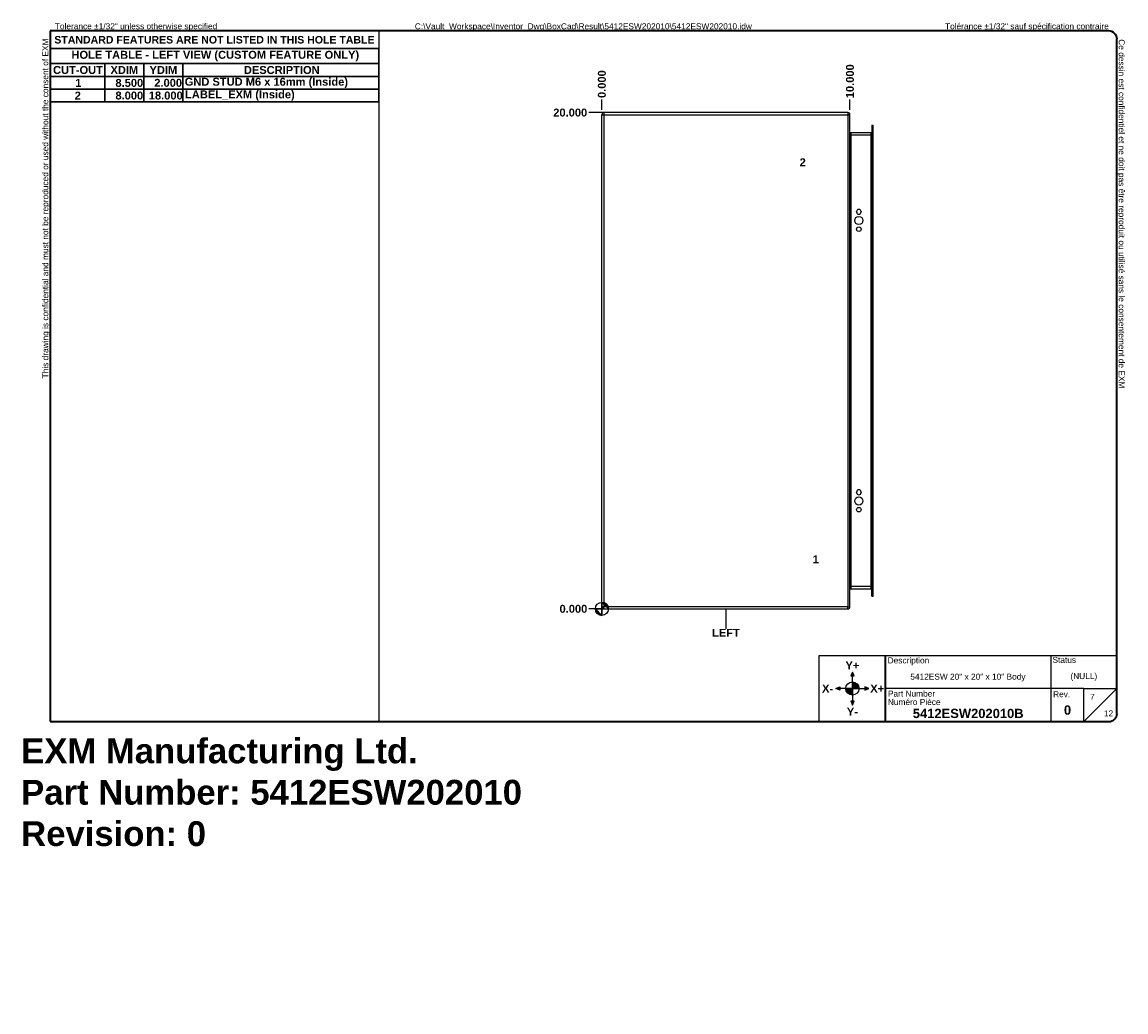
# Model space of a CAD drawing. Header units: inches. Extents: x 0 to 44.5, y -11 to 28.9.
import ezdxf

# ---------------------------------------------------------------- set-up
doc = ezdxf.new("R2010")
doc.units = ezdxf.units.IN
doc.header["$LTSCALE"] = 2.666667
doc.header["$MEASUREMENT"] = 0
doc.layers.get('0').update_dxf_attribs({"lineweight": 25})
for name, color, linetype, lineweight in [('Dimensions(ANSI)', 7, 'Continuous', 25), ('Sketch Geometry(ANSI)', 7, 'Continuous', 25), ('Symbols(ANSI)', 7, 'Continuous', 25), ('Visible Edges(ANSI)', 7, 'Continuous', 25), ('Visible Tangent Edges(ANSI)', 7, 'Continuous', 25)]:
    doc.layers.add(name, color=color, linetype=linetype, lineweight=lineweight)
doc.layers.add('Hatch', color=179, linetype='Continuous', lineweight=9, true_color=0x1e1e47)
doc.styles.add('Current-ANSI', font='arial.ttf')
doc.styles.add('Dimension-ANSI', font='arialbd.ttf')
doc.styles.get("Standard").update_dxf_attribs({"font": 'arialbd.ttf'})
doc.styles.add('Text Style44', font='arialbd.ttf')
doc.dimstyles.new('INCH-ANSI', dxfattribs={"dimscale": 2.666667, "dimtxt": 0.12, "dimasz": 0.098425, "dimexe": 0.04, "dimexo": 0.04, "dimgap": 0.031496, "dimtad": 0, "dimtih": 1, "dimtoh": 1, "dimdec": 3, "dimrnd": 1e-08, "dimzin": 0, "dimdsep": 46, "dimtxsty": 'Dimension-ANSI', "dimcen": 0.09, "dimdle": 0.312, "dimclrd": 179, "dimclre": 179, "dimclrt": 7, "dimadec": 1, "dimazin": 0, "dimtfac": 1, "dimtdec": 3, "dimtofl": 0, "dimtmove": 0, "dimatfit": 3, "dimfxl": 1, "dimtolj": 1, "dimtzin": 4, "dimlwd": 25, "dimlwe": 25, "dimarcsym": 0})
doc.dimstyles.new('INCH-ANSI-VERTICAL', dxfattribs={"dimscale": 2.666667, "dimtxt": 0.12, "dimasz": 0.098425, "dimexe": 0.04, "dimexo": 0.04, "dimgap": 0.031496, "dimtad": 0, "dimtih": 1, "dimtoh": 1, "dimdec": 3, "dimrnd": 1e-08, "dimzin": 0, "dimdsep": 46, "dimtxsty": 'Dimension-ANSI', "dimcen": 0.09, "dimdle": 0.312, "dimclrd": 179, "dimclre": 179, "dimclrt": 7, "dimadec": 1, "dimazin": 0, "dimtfac": 1, "dimtdec": 3, "dimtofl": 0, "dimtmove": 0, "dimatfit": 3, "dimfxl": 1, "dimtolj": 1, "dimtzin": 4, "dimlwd": 25, "dimlwe": 25, "dimarcsym": 0})

# ---------------------------------------------------------------- blocks, each defined once
blk = doc.blocks.new('Borders EXM - B (Inch) - B')
at = {"layer": 'Sketch Geometry(ANSI)', "linetype": 'Continuous', "lineweight": 35}
for p, q in [((16.438, 10.692), (0.437, 10.692)), ((0.437, 10.692), (0.437, 0.255)), ((16.562, 0.38), (16.562, 10.567)), ((0.437, 0.255), (16.438, 0.255))]:
    blk.add_line(p, q, dxfattribs=at)
at = {"layer": 'Sketch Geometry(ANSI)'}
for p, q in [((5.406, 10.692), (5.406, 0.255)), ((0.437, 10.428), (5.406, 10.428))]:
    blk.add_line(p, q, dxfattribs=at)
at = {"layer": 'Sketch Geometry(ANSI)', "linetype": 'Continuous', "lineweight": 35}
for centre, start, end in [((16.438, 10.567), 0, 90), ((16.438, 0.38), 270, 0)]:
    blk.add_arc(centre, 0.125, start, end, dxfattribs=at)
at = {"layer": 'Symbols(ANSI)', "color": 7, "char_height": 0.09, "attachment_point": 7, "style": 'Current-ANSI'}
for s, insert, rotation in [('This drawing is confidential and must not be reproduced or used without the consent of EXM', (0.437, 5.442), 90), ('Ce dessin est confidentiel et ne doit pas être reproduit ou utilisé sans le consentement de EXM', (16.562, 10.567), 270)]:
    blk.add_mtext(s, dxfattribs=dict(at, insert=insert, rotation=rotation))
for s, insert in [('Tolerance ±1/32" unless otherwise specified', (0.509, 10.692)), ('Tolérance ±1/32" sauf spécification contraire', (13.963, 10.692))]:
    blk.add_mtext(s, dxfattribs=dict(at, insert=insert))
at = {"layer": 'Symbols(ANSI)', "color": 7, "insert": (2.921, 10.559), "char_height": 0.114, "width": 4.96908, "attachment_point": 5, "style": 'Dimension-ANSI'}
blk.add_mtext('\\fArial|b1|i0;{\\H0.1140;STANDARD FEATURES ARE NOT LISTED IN THIS HOLE TABLE}', dxfattribs=at)
at = {"layer": 'Symbols(ANSI)', "color": 7, "style": 'Current-ANSI'}
blk.add_attdef('FILENAME_AND_PATH_001', (5.95, 10.718), '', height=0.09, dxfattribs=at)
blk = doc.blocks.new('Title Blocks EXM-2 - ANSI B')
at = {"layer": 'Hatch'}
for points in [[(12.725, 0.94), (12.75, 0.94), (12.75, 1)], [(12.775, 0.94), (12.75, 1), (12.75, 0.94)], [(12.56, 0.75), (12.56, 0.775), (12.5, 0.75)], [(12.56, 0.75), (12.5, 0.75), (12.56, 0.725)], [(12.94, 0.75), (13, 0.75), (12.94, 0.775)], [(12.94, 0.75), (12.94, 0.725), (13, 0.75)], [(12.75, 0.56), (12.725, 0.56), (12.75, 0.5)], [(12.75, 0.56), (12.75, 0.5), (12.775, 0.56)]]:
    blk.add_hatch(color=7, dxfattribs=at).paths.add_polyline_path(points)
h = blk.add_hatch(color=7, dxfattribs=at)
edge = h.paths.add_edge_path()
edge.add_line((12.75, 0.85), (12.75, 0.75))
edge.add_line((12.75, 0.75), (12.85, 0.75))
edge.add_arc((12.75, 0.75), 0.1, 0, 90)
h = blk.add_hatch(color=7, dxfattribs=at)
edge = h.paths.add_edge_path()
edge.add_line((12.75, 0.65), (12.75, 0.75))
edge.add_line((12.75, 0.75), (12.65, 0.75))
edge.add_arc((12.75, 0.75), 0.1, 180, 270)
at = {"layer": 'Sketch Geometry(ANSI)'}
for p, q in [((12.249, 1.25), (16.749, 1.25)), ((12.249, 0.25), (12.249, 1.25)), ((15.749, 1.25), (15.749, 0.75)), ((16.749, 1.25), (16.749, 0.375)), ((12.75, 1), (12.725, 0.94)), ((12.725, 0.94), (12.775, 0.94)), ((12.75, 0.85), (12.75, 1)), ((12.775, 0.94), (12.75, 1)), ((12.75, 0.75), (12.75, 0.85)), ((12.5, 0.75), (12.56, 0.775)), ((12.65, 0.75), (12.5, 0.75)), ((12.56, 0.725), (12.5, 0.75)), ((12.56, 0.775), (12.56, 0.725)), ((12.75, 0.75), (12.65, 0.75)), ((12.75, 0.75), (12.85, 0.75)), ((12.75, 0.75), (12.75, 0.65)), ((12.85, 0.75), (13, 0.75)), ((13, 0.75), (12.94, 0.775)), ((12.94, 0.775), (12.94, 0.725)), ((12.94, 0.725), (13, 0.75)), ((15.749, 0.75), (13.249, 0.75)), ((16.249, 0.75), (15.749, 0.75)), ((15.749, 0.75), (15.749, 0.25)), ((16.249, 0.25), (16.249, 0.75)), ((16.249, 0.75), (16.749, 0.75)), ((16.249, 0.25), (16.749, 0.75)), ((12.775, 0.56), (12.725, 0.56)), ((12.725, 0.56), (12.75, 0.5)), ((12.75, 0.65), (12.75, 0.5)), ((12.75, 0.5), (12.775, 0.56)), ((13.249, 0.25), (12.249, 0.25)), ((16.624, 0.25), (13.249, 0.25))]:
    blk.add_line(p, q, dxfattribs=at)
at = {"layer": 'Sketch Geometry(ANSI)', "linetype": 'Continuous', "lineweight": 35}
blk.add_line((13.249, 0.25), (13.249, 1.25), dxfattribs=at)
at = {"layer": 'Sketch Geometry(ANSI)'}
blk.add_circle((12.75, 0.75), 0.1, dxfattribs=at)
blk.add_arc((16.624, 0.375), 0.125, 270, 0, dxfattribs=at)
at = {"layer": 'Symbols(ANSI)', "color": 7}
for s, insert, char_height, attachment_point, style in [('Description', (13.283, 1.103), 0.09, 7, 'Current-ANSI'), ('Status', (15.774, 1.137), 0.09, 7, 'Current-ANSI'), ('\\fArial|b1|i0;Y+', (12.75, 1.1), 0.12, 5, 'Dimension-ANSI'), ('\\fArial|b1|i0;X-', (12.375, 0.75), 0.12, 5, 'Dimension-ANSI'), ('\\fArial|b1|i0;X+', (13.125, 0.75), 0.12, 5, 'Dimension-ANSI'), ('Part Number', (13.287, 0.627), 0.09, 7, 'Current-ANSI'), ('Numéro Pièce', (13.286, 0.5), 0.09, 7, 'Current-ANSI'), ('\\fArial|b1|i0;Y-', (12.75, 0.4), 0.12, 5, 'Dimension-ANSI')]:
    blk.add_mtext(s, dxfattribs=dict(at, insert=insert, char_height=char_height, attachment_point=attachment_point, style=style))
at = {"layer": 'Symbols(ANSI)', "color": 7, "insert": (15.783, 0.618), "char_height": 0.09, "width": 0.25854, "attachment_point": 7, "style": 'Current-ANSI'}
blk.add_mtext('Rev.', dxfattribs=at)
at = {"layer": 'Symbols(ANSI)', "color": 7}
for tag, p, height, style in [('IDW_DESC_IAM_001', (13.625, 0.885), 0.09, 'Current-ANSI'), ('DESIGN_STATE_001', (16.045, 0.893), 0.09, 'Current-ANSI'), ('Sheet_Number_001', (16.341, 0.58), 0.09, 'Current-ANSI'), ('IDW_NAME_IAM_001', (13.663, 0.304), 0.14, 'Text Style44'), ('IDW_REV_001', (15.947, 0.355), 0.14, 'Text Style44'), ('Number_of_sheets_001', (16.551, 0.33), 0.09, 'Current-ANSI')]:
    blk.add_attdef(tag, p, '', height=height, dxfattribs=dict(at, style=style))
blk = doc.blocks.new('Origin Indicator Symbol4')
at = {"layer": 'Dimensions(ANSI)'}
h = blk.add_hatch(color=7, dxfattribs=at)
edge = h.paths.add_edge_path(flags=0)
edge.add_line((8.777, 2.057), (8.876, 1.959))
edge.add_arc((8.777, 1.959), 0.0984, 0, 90)
h = blk.add_hatch(color=7, dxfattribs=at)
edge = h.paths.add_edge_path(flags=0)
edge.add_line((8.777, 1.86), (8.679, 1.959))
edge.add_arc((8.777, 1.959), 0.0984, 180, 270)
at = {"layer": 'Dimensions(ANSI)', "color": 7, "linetype": 'Continuous'}
for p, q in [((8.777, 2.057), (8.876, 1.959)), ((8.777, 1.86), (8.679, 1.959))]:
    blk.add_line(p, q, dxfattribs=at)
at = {"layer": 'Dimensions(ANSI)', "color": 7, "linetype": 'Continuous', "flags": 128}
for points in [[(8.777, 1.959), (8.876, 1.959), (8.777, 2.057), (8.777, 1.959)], [(8.777, 1.959), (8.777, 2.057), (8.777, 1.86), (8.777, 1.959)], [(8.777, 1.959), (8.777, 1.86), (8.679, 1.959), (8.777, 1.959)], [(8.777, 1.959), (8.679, 1.959), (8.777, 1.959), (8.777, 1.959)]]:
    blk.add_lwpolyline(points, dxfattribs=at)
at = {"layer": 'Dimensions(ANSI)', "color": 7, "linetype": 'Continuous'}
blk.add_circle((8.777, 1.959), 0.0984, dxfattribs=at)
for start, end in [(0, 90), (180, 270)]:
    blk.add_arc((8.777, 1.959), 0.0984, start, end, dxfattribs=at)
at = {"layer": 'Dimensions(ANSI)', "color": 7}
for points in [[(8.777, 1.959), (8.876, 1.959), (8.777, 2.057), (8.777, 1.959)], [(8.777, 1.959), (8.777, 2.057), (8.777, 1.86), (8.777, 1.959)], [(8.777, 1.959), (8.777, 1.86), (8.679, 1.959), (8.777, 1.959)], [(8.777, 1.959), (8.679, 1.959), (8.777, 1.959)]]:
    blk.add_solid(points, dxfattribs=at)
blk = doc.blocks.new('Leader Text1')
at = {"layer": 'Symbols(ANSI)', "color": 7, "insert": (11.963, 2.648), "char_height": 0.12, "attachment_point": 7, "style": 'Dimension-ANSI'}
blk.add_mtext('1', dxfattribs=at)
blk = doc.blocks.new('Leader Text2')
at = {"layer": 'Symbols(ANSI)', "color": 7, "insert": (11.766, 8.648), "char_height": 0.12, "attachment_point": 7, "style": 'Dimension-ANSI'}
blk.add_mtext('2', dxfattribs=at)
blk = doc.blocks.new('Table3')
at = {"layer": 'Symbols(ANSI)', "color": 7, "lineweight": 30}
for p, q in [((0.438, 10.428), (5.406, 10.428)), ((0.438, 10.428), (0.438, 10.202)), ((5.406, 10.428), (5.406, 10.202)), ((0.438, 10.202), (5.406, 10.202)), ((0.438, 10.202), (0.438, 10.003)), ((1.264, 10.202), (1.264, 10.003)), ((1.855, 10.202), (1.855, 10.003)), ((2.445, 10.202), (2.445, 10.003)), ((5.406, 10.202), (5.406, 10.003)), ((0.438, 10.003), (5.406, 10.003)), ((0.438, 10.003), (0.438, 9.621)), ((1.264, 10.003), (1.264, 9.621)), ((1.855, 10.003), (1.855, 9.621)), ((2.445, 10.003), (2.445, 9.621)), ((5.406, 10.003), (5.406, 9.621)), ((0.438, 9.812), (5.406, 9.812)), ((0.438, 9.621), (5.406, 9.621))]:
    blk.add_line(p, q, dxfattribs=at)
at = {"layer": 'Symbols(ANSI)', "color": 7, "char_height": 0.12, "attachment_point": 7, "style": 'Dimension-ANSI'}
for s, insert in [('HOLE TABLE - LEFT VIEW (CUSTOM FEATURE ONLY)', (0.76, 10.236)), ('CUT-OUT', (0.482, 10.041)), ('XDIM', (1.35, 10.043)), ('YDIM', (1.94, 10.043)), ('DESCRIPTION', (3.366, 10.041)), ('1', (0.818, 9.848)), ('8.500', (1.425, 9.846)), ('2.000', (2.012, 9.847)), ('GND STUD M6 x 16mm (Inside)', (2.472, 9.829)), ('2', (0.809, 9.656)), ('8.000', (1.425, 9.655)), ('18.000', (1.929, 9.655)), ('LABEL_EXM (Inside)', (2.477, 9.638))]:
    blk.add_mtext(s, dxfattribs=dict(at, insert=insert))
blk = doc.blocks.new('*D21')
at = {"layer": 'Defpoints', "color": 0, "linetype": 'Continuous', "transparency": 16777216}
for p in [(23.406, 25.748), (23.406, 25.223), (23.406, 25.223)]:
    blk.add_point(p, dxfattribs=at)
at = {"layer": 'Dimensions(ANSI)', "color": 179, "linetype": 'Continuous', "lineweight": 25, "true_color": 0x262658, "transparency": 16777216}
blk.add_line((23.406, 25.33), (23.406, 25.748), dxfattribs=at)
at = {"layer": 'Dimensions(ANSI)', "color": 7, "linetype": 'Continuous', "lineweight": 25, "transparency": 16777216, "insert": (23.406, 26.371), "char_height": 0.32, "attachment_point": 5, "rotation": 90, "style": 'Dimension-ANSI'}
blk.add_mtext('\\A1;0.000', dxfattribs=at)
blk = doc.blocks.new('*D22')
at = {"layer": 'Defpoints', "color": 0, "linetype": 'Continuous', "transparency": 16777216}
for p in [(33.406, 25.748), (23.406, 25.223), (33.406, 25.223)]:
    blk.add_point(p, dxfattribs=at)
at = {"layer": 'Dimensions(ANSI)', "color": 179, "linetype": 'Continuous', "lineweight": 25, "true_color": 0x262658, "transparency": 16777216}
blk.add_line((33.406, 25.33), (33.406, 25.748), dxfattribs=at)
at = {"layer": 'Dimensions(ANSI)', "color": 7, "linetype": 'Continuous', "lineweight": 25, "transparency": 16777216, "insert": (33.406, 26.487), "char_height": 0.32, "attachment_point": 5, "rotation": 90, "style": 'Dimension-ANSI'}
blk.add_mtext('\\A1;10.000', dxfattribs=at)
blk = doc.blocks.new('*D23')
at = {"layer": 'Defpoints', "color": 0, "linetype": 'Continuous', "transparency": 16777216}
for p in [(22.881, 5.223), (23.406, 5.223), (23.406, 5.223)]:
    blk.add_point(p, dxfattribs=at)
at = {"layer": 'Dimensions(ANSI)', "color": 179, "linetype": 'Continuous', "lineweight": 25, "true_color": 0x262658, "transparency": 16777216}
blk.add_line((23.299, 5.223), (22.881, 5.223), dxfattribs=at)
at = {"layer": 'Dimensions(ANSI)', "color": 7, "linetype": 'Continuous', "lineweight": 25, "transparency": 16777216, "insert": (22.258, 5.223), "char_height": 0.32, "attachment_point": 5, "style": 'Dimension-ANSI'}
blk.add_mtext('\\A1;0.000', dxfattribs=at)
blk = doc.blocks.new('*D24')
at = {"layer": 'Defpoints', "color": 0, "linetype": 'Continuous', "transparency": 16777216}
for p in [(22.881, 25.223), (33.406, 25.223), (23.406, 5.223)]:
    blk.add_point(p, dxfattribs=at)
at = {"layer": 'Dimensions(ANSI)', "color": 179, "linetype": 'Continuous', "lineweight": 25, "true_color": 0x262658, "transparency": 16777216}
blk.add_line((33.299, 25.223), (22.881, 25.223), dxfattribs=at)
at = {"layer": 'Dimensions(ANSI)', "color": 7, "linetype": 'Continuous', "lineweight": 25, "transparency": 16777216, "insert": (22.13, 25.223), "char_height": 0.32, "attachment_point": 5, "style": 'Dimension-ANSI'}
blk.add_mtext('\\A1;20.000', dxfattribs=at)
blk = doc.blocks.new('LEFT')
at = {"layer": 'Sketch Geometry(ANSI)'}
blk.add_line((0, 0.15), (0, -0.15), dxfattribs=at)
at = {"layer": 'Symbols(ANSI)', "color": 7, "insert": (0, -0.212), "char_height": 0.12, "attachment_point": 5, "style": 'Dimension-ANSI'}
blk.add_mtext('\\fArial|b1|i0;LEFT', dxfattribs=at)

msp = doc.modelspace()

# ---------------------------------------------------------------- linework, layer by layer
at = {"layer": 'Visible Edges(ANSI)'}
for p, q in [((23.4057, 5.3071), (23.4057, 25.1391)), ((33.3217, 25.2231), (23.4897, 25.2231)), ((33.4057, 5.3071), (33.4057, 25.1391)), ((34.284, 24.7113), (34.284, 24.4357)), ((34.284, 24.7113), (34.337, 24.7113)), ((34.337, 24.4357), (34.337, 24.7113)), ((34.253, 24.41), (33.4367, 24.41)), ((34.284, 6.0105), (34.284, 24.4357)), ((34.337, 6.0105), (34.337, 24.4357)), ((33.6682, 21.2181), (33.6682, 21.2311)), ((33.8552, 21.2311), (33.8552, 21.2181)), ((33.6682, 9.9151), (33.6682, 9.9281)), ((33.8552, 9.9281), (33.8552, 9.9151)), ((33.4367, 6.0362), (34.253, 6.0362)), ((34.284, 5.7349), (34.284, 6.0105)), ((34.337, 5.7349), (34.337, 6.0105)), ((34.284, 5.7349), (34.337, 5.7349)), ((23.4897, 5.2231), (33.3217, 5.2231))]:
    msp.add_line(p, q, dxfattribs=at)
for centre, radius in [((33.7617, 20.8746), 0.165), ((33.7617, 20.5246), 0.0935), ((33.7617, 9.5716), 0.165), ((33.7617, 9.2216), 0.0935)]:
    msp.add_circle(centre, radius, dxfattribs=at)
for centre, radius, start, end in [((23.4897, 25.1391), 0.084, 90, 180), ((33.3217, 25.1391), 0.084, 0, 90), ((33.4367, 24.441), 0.031, 180, 270), ((34.253, 24.441), 0.031, 270, 0), ((33.7617, 21.2311), 0.0935, 0, 180), ((33.7617, 21.2181), 0.0935, 180, 0), ((33.7617, 9.9281), 0.0935, 0, 180), ((33.7617, 9.9151), 0.0935, 180, 0), ((33.4367, 6.0052), 0.031, 90, 180), ((34.253, 6.0052), 0.031, 0, 90), ((23.4897, 5.3071), 0.084, 180, 270), ((33.3217, 5.3071), 0.084, 270, 0)]:
    msp.add_arc(centre, radius, start, end, dxfattribs=at)
at = {"layer": 'Visible Tangent Edges(ANSI)'}
for p, q in [((23.4057, 25.1391), (23.4897, 25.1391)), ((23.4897, 25.2231), (23.4897, 25.1391)), ((23.4897, 25.1391), (33.3217, 25.1391)), ((23.4897, 25.1391), (23.4897, 5.3071)), ((33.3217, 25.2231), (33.3217, 25.1391)), ((33.3217, 25.1391), (33.3217, 5.3071)), ((33.4057, 25.1391), (33.3217, 25.1391)), ((33.4367, 24.326), (33.4057, 24.326)), ((33.4367, 24.41), (33.4367, 24.326)), ((33.4367, 24.326), (34.253, 24.326)), ((33.4367, 24.326), (33.4367, 6.1202)), ((34.253, 24.326), (34.253, 24.41)), ((34.284, 24.326), (34.253, 24.326)), ((34.253, 6.1202), (34.253, 24.326)), ((34.337, 24.4357), (34.284, 24.4357)), ((33.4057, 6.1202), (33.4367, 6.1202)), ((33.4367, 6.1202), (33.4367, 6.0362)), ((34.253, 6.1202), (33.4367, 6.1202)), ((34.253, 6.1202), (34.284, 6.1202)), ((34.253, 6.0362), (34.253, 6.1202)), ((34.337, 6.0105), (34.284, 6.0105)), ((23.4897, 5.3071), (23.4057, 5.3071)), ((23.4897, 5.2231), (23.4897, 5.3071)), ((33.3217, 5.3071), (23.4897, 5.3071)), ((33.3217, 5.2231), (33.3217, 5.3071)), ((33.3217, 5.3071), (33.4057, 5.3071))]:
    msp.add_line(p, q, dxfattribs=at)

# ---------------------------------------------------------------- block references
at = {"xscale": 2.666666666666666, "yscale": 2.666666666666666, "zscale": 2.666666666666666}
for name, p, values in [('Borders EXM - B (Inch) - B', (0, 0), {'FILENAME_AND_PATH_001': 'C:\\Vault_Workspace\\Inventor_Dwg\\BoxCad\\Result\\5412ESW202010\\5412ESW202010.idw'}), ('Title Blocks EXM-2 - ANSI B', (-0.4969, 0.0121), {'IDW_REV_001': '0', 'Sheet_Number_001': '7', 'Number_of_sheets_001': '12', 'IDW_DESC_IAM_001': '5412ESW 20" x 20" x 10" Body', 'DESIGN_STATE_001': '(NULL)', 'IDW_NAME_IAM_001': '5412ESW202010B'})]:
    msp.add_blockref(name, p, dxfattribs=at).add_auto_attribs(values)
for name, p in [('Table3', (0, 0)), ('LEFT', (28.4057, 4.8241))]:
    msp.add_blockref(name, p, dxfattribs=at)
at = {"layer": 'Dimensions(ANSI)', "xscale": 2.666666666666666, "yscale": 2.666666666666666, "zscale": 2.666666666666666}
msp.add_blockref('Origin Indicator Symbol4', (0, 0), dxfattribs=at)
at = {"layer": 'Symbols(ANSI)', "xscale": 2.666666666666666, "yscale": 2.666666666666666, "zscale": 2.666666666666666}
for name in ['Leader Text2', 'Leader Text1']:
    msp.add_blockref(name, (0, 0), dxfattribs=at)

# ---------------------------------------------------------------- texts
at = {"insert": (0, 0), "char_height": 1, "attachment_point": 1}
msp.add_mtext_dynamic_manual_height_columns('EXM Manufacturing Ltd.\\PPart Number: 5412ESW202010\\PRevision: 0', width=6.990976, gutter_width=1, heights=[0], dxfattribs=at).dxf.set("width", 100)

# ---------------------------------------------------------------- dimensions: what is measured, and where the dimension line sits
at = {"layer": 'Dimensions(ANSI)', "color": 179, "linetype": 'Continuous', "lineweight": 25, "true_color": 0x262658}
for feature_location, offset, dtype, origin, dimstyle, picture, middle in [((33.4057, 25.2231), (0, 0.5249), 1, (23.4057, 25.2231), 'INCH-ANSI-VERTICAL', '*D22', (33.4057, 26.487)), ((23.4057079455, 25.223097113), (0, 0.5249343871), 1, (23.4057079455, 25.223097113), 'INCH-ANSI-VERTICAL', '*D21', (23.4057079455, 26.3709569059)), ((33.4057, 25.2231), (-10.5249, 0), 0, (23.4057, 5.2231), 'INCH-ANSI', '*D24', (22.1297, 25.2231)), ((23.4057079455, 5.223097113), (-0.5249343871, 0), 0, (23.4057079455, 5.223097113), 'INCH-ANSI', '*D23', (22.2578481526, 5.223097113))]:
    dim = msp.add_ordinate_dim(feature_location=feature_location, offset=offset, dtype=dtype, origin=origin, dimstyle=dimstyle, override={"dimgap": 0.031496, "dimtad": 0, "dimdec": 3, "dimtol": 0, "dimlim": 0, "dimtp": 0, "dimtm": 0, "dimtdec": 3}, dxfattribs=at)
    dim.commit()
    dim.dimension.update_dxf_attribs({"geometry": picture, "text_midpoint": middle})

doc.saveas('drawing.dxf')
